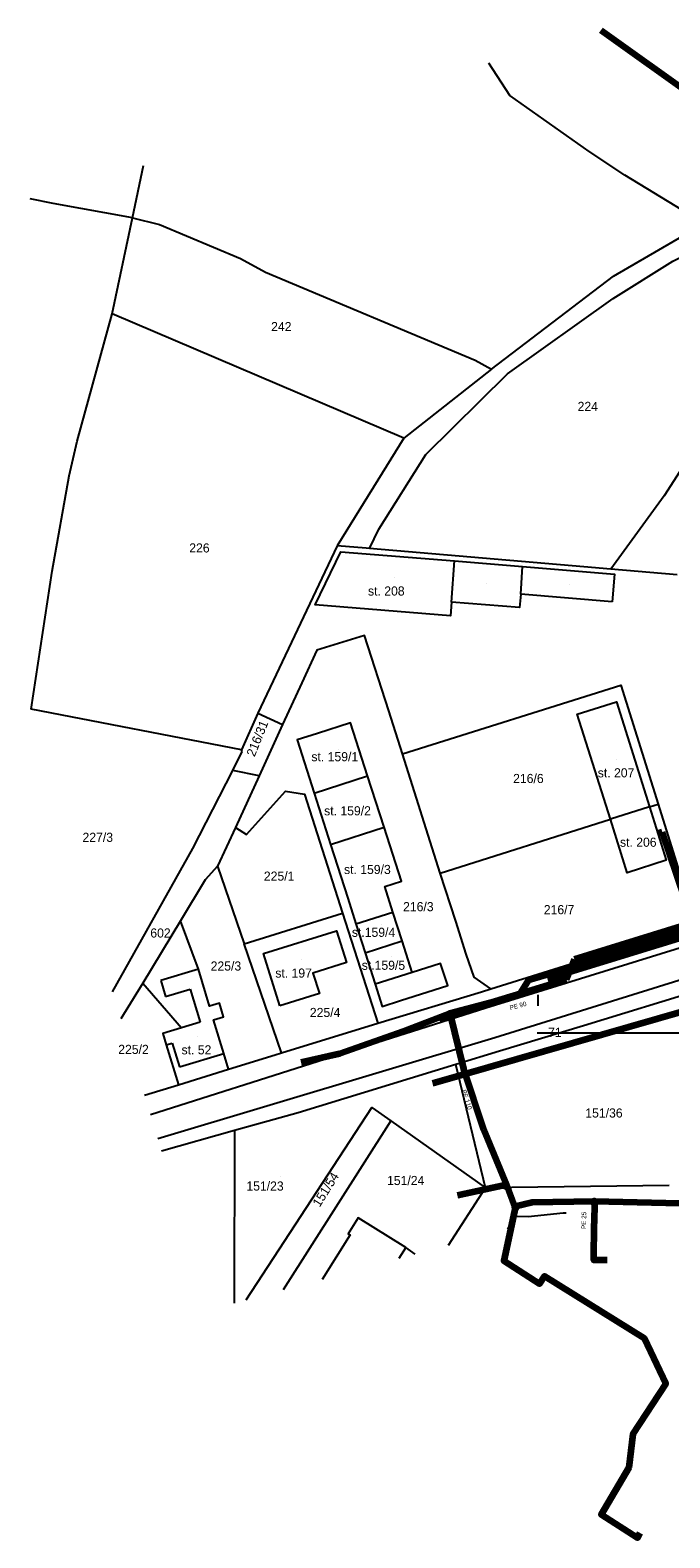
# Model space of a CAD drawing. Extents: x -740024 to -738426, y -1122140 to -1121743.
# Tile 1 of 256: x -740024 to -739884, y -1122140 to -1121809. Entities that reach past the tile are written whole.
import ezdxf

# ---------------------------------------------------------------- set-up
doc = ezdxf.new("R2010")
doc.units = 0
doc.header["$MEASUREMENT"] = 0
for name, color, linetype in [('G_BODOVE_POLE_B101', 7, 'Continuous'), ('G_BODOVE_POLE_T1016', 7, 'Continuous'), ('G_BUDOVY_B404', 7, 'Continuous'), ('G_DALSI_PRVKY_MAPY_B105', 7, 'Continuous'), ('G_DALSI_PRVKY_MAPY_B402', 7, 'Continuous'), ('G_DALSI_PRVKY_MAPY_L21800', 7, 'Continuous'), ('G_DALSI_PRVKY_MAPY_L60500', 7, 'Continuous'), ('G_HRANICE_PARCEL_L21900', 7, 'Continuous'), ('G_HRANICE_PARCEL_L21999', 7, 'Continuous'), ('G_PARCELY_KN_B304', 7, 'Continuous'), ('G_PARCELY_KN_T100018', 7, 'Continuous'), ('G_PARCELY_KN_T100028', 7, 'Continuous'), ('G_PARCELY_KN_T18', 7, 'Continuous'), ('Standard', 7, 'Continuous'), ('SÍTĚ NOVÉ', 7, 'Continuous'), ('čevak', 7, 'Continuous')]:
    doc.layers.add(name, color=color, linetype=linetype)
doc.styles.add('GENERATED_STYLE_1', font='txt')
doc.styles.add('GENERATED_STYLE_4', font='txt')

msp = doc.modelspace()

# ---------------------------------------------------------------- linework, layer by layer
at = {"layer": 'G_BODOVE_POLE_B101'}
msp.add_line((-739906.1822, -1122029.2056), (-739906.1821, -1122029.2056), dxfattribs=at)
at = {"layer": 'G_BUDOVY_B404'}
for p, q in [((-739944.3822, -1121929.3456), (-739944.3821, -1121929.3456)), ((-739956.7522, -1121967.0356), (-739956.7521, -1121967.0356)), ((-739895.6122, -1121969.2056), (-739895.6121, -1121969.2056)), ((-739954.0322, -1121978.4656), (-739954.0321, -1121978.4656)), ((-739890.3122, -1121986.6256), (-739890.3121, -1121986.6256)), ((-739949.7622, -1121991.6356), (-739949.7621, -1121991.6356)), ((-739947.3022, -1122005.3856), (-739947.3021, -1122005.3856)), ((-739964.8522, -1122013.1656), (-739964.8521, -1122013.1656)), ((-739945.1322, -1122012.3356), (-739945.1321, -1122012.3356)), ((-739987.5622, -1122030.0856), (-739987.5621, -1122030.0856))]:
    msp.add_line(p, q, dxfattribs=at)
at = {"layer": 'G_DALSI_PRVKY_MAPY_B105'}
for p, q in [((-739956.9822, -1121922.3356), (-739956.9821, -1121922.3356)), ((-739949.8922, -1121922.9356), (-739949.8921, -1121922.9356)), ((-739902.8622, -1121926.9556), (-739902.8621, -1121926.9556)), ((-739961.3922, -1121945.2556), (-739961.3921, -1121945.2556)), ((-739964.7522, -1121952.4056), (-739964.7521, -1121952.4056)), ((-739974.3822, -1121959.0556), (-739974.3821, -1121959.0556)), ((-739979.2522, -1121984.1556), (-739979.2521, -1121984.1556)), ((-739976.8422, -1121985.6356), (-739976.8421, -1121985.6356)), ((-739983.1922, -1121992.6056), (-739983.1921, -1121992.6056)), ((-739955.7722, -1122002.9056), (-739955.7721, -1122002.9056)), ((-739977.3722, -1122009.6556), (-739977.3721, -1122009.6556)), ((-739969.1922, -1122033.5756), (-739969.1921, -1122033.5756))]:
    msp.add_line(p, q, dxfattribs=at)
at = {"layer": 'G_DALSI_PRVKY_MAPY_B402'}
for p, q in [((-739924.2622, -1121930.6756), (-739924.2621, -1121930.6756)), ((-739906.0422, -1121930.8656), (-739906.0421, -1121930.8656))]:
    msp.add_line(p, q, dxfattribs=at)
at = {"layer": 'G_DALSI_PRVKY_MAPY_L21800', "flags": 128}
for points in [[(-739931.8922, -1121934.6856), (-739931.2422, -1121925.6656)], [(-739916.7122, -1121932.9656), (-739916.3022, -1121926.8956)], [(-739750.9074, -1121976.8268), (-739922.4222, -1122030.2956)], [(-739924.3422, -1122023.7256), (-739816.3022, -1121990.1856)], [(-739987.4022, -1122015.2256), (-739995.6322, -1122017.6956)], [(-739995.6322, -1122017.6956), (-739994.5822, -1122021.2156)], [(-739940.5122, -1122015.9156), (-739948.6322, -1122018.5056)], [(-739994.5822, -1122021.2156), (-739989.2222, -1122019.6056)], [(-739989.2222, -1122019.6056), (-739987.0422, -1122026.8456)], [(-739997.9124, -1122047.1288), (-739924.3422, -1122023.7256)], [(-739987.0422, -1122026.8456), (-739991.0722, -1122028.0556)], [(-739922.4222, -1122030.2956), (-739996.2848, -1122052.4184)], [(-739994.4722, -1122031.8356), (-739993.1322, -1122031.4256)], [(-739993.1322, -1122031.4256), (-739991.5722, -1122036.6356)], [(-739991.5722, -1122036.6356), (-739981.8522, -1122033.7156)], [(-739941.9422, -1122076.2956), (-739943.458, -1122078.7044)]]:
    msp.add_lwpolyline(points, dxfattribs=at)
at = {"layer": 'G_DALSI_PRVKY_MAPY_L60500', "color": 1, "lineweight": 200, "flags": 128}
msp.add_lwpolyline([(-739899.1672, -1121809.216), (-739856.2422, -1121839.8456)], dxfattribs=at)
at = {"layer": 'G_HRANICE_PARCEL_L21900', "flags": 128}
for points in [[(-739956.9822, -1121922.3356), (-739974.3822, -1121959.0556)], [(-739949.8922, -1121922.9356), (-739950.6022, -1121922.8756), (-739956.9822, -1121922.3356)], [(-739896.9822, -1121927.4556), (-739902.8622, -1121926.9556), (-739949.8922, -1121922.9356)], [(-739882.4122, -1121928.7056), (-739896.9822, -1121927.4556)], [(-739942.6722, -1121967.9556), (-739945.6722, -1121958.5456), (-739950.9522, -1121941.9856), (-739961.3922, -1121945.2556), (-739964.7522, -1121952.4056), (-739968.9222, -1121961.5456)], [(-739942.6722, -1121967.9556), (-739894.7422, -1121952.9456), (-739886.5922, -1121979.0056)], [(-739977.9122, -1121967.1156), (-740024.1122, -1121958.2056)], [(-739897.0422, -1121982.3256), (-739904.3522, -1121959.2756), (-739895.7022, -1121956.5556), (-739888.4722, -1121979.5956)], [(-739974.3822, -1121959.0556), (-739968.9222, -1121961.5456)], [(-739968.9222, -1121961.5456), (-739974.0522, -1121972.7756)], [(-739950.2822, -1121972.8356), (-739954.0222, -1121961.1556), (-739961.3122, -1121963.4856), (-739965.7622, -1121964.9156), (-739962.0222, -1121976.6056)], [(-739979.8422, -1121971.6556), (-739977.8022, -1121967.4256)], [(-739977.8022, -1121967.4256), (-739977.9122, -1121967.1156)], [(-739934.3522, -1121994.1856), (-739942.6722, -1121967.9556)], [(-739974.0522, -1121972.7756), (-739979.8422, -1121971.6556)], [(-739974.0522, -1121972.7756), (-739979.2522, -1121984.1556)], [(-739962.0222, -1121976.6056), (-739950.2822, -1121972.8356)], [(-739946.6822, -1121984.0556), (-739950.2822, -1121972.8356)], [(-739976.8422, -1121985.6356), (-739968.2722, -1121976.1656), (-739964.1022, -1121976.8156), (-739955.7722, -1122002.9056)], [(-739962.0222, -1121976.6056), (-739958.4322, -1121987.8356)], [(-739888.4722, -1121979.5956), (-739884.7922, -1121991.3056), (-739893.3722, -1121994.0856), (-739897.0422, -1121982.3256)], [(-739888.4722, -1121979.5956), (-739897.0422, -1121982.3256)], [(-739888.4722, -1121979.5956), (-739886.5922, -1121979.0056)], [(-739886.5922, -1121979.0056), (-739878.3122, -1122005.4856)], [(-739979.2522, -1121984.1556), (-739983.1922, -1121992.6056)], [(-739979.2522, -1121984.1556), (-739976.8422, -1121985.6356)], [(-739958.4322, -1121987.8356), (-739946.6822, -1121984.0556)], [(-739944.7422, -1122002.6856), (-739946.5322, -1121997.0856), (-739942.8922, -1121995.8856), (-739946.6822, -1121984.0556)], [(-739934.3522, -1121994.1856), (-739897.0422, -1121982.3256)], [(-739958.4322, -1121987.8356), (-739954.6522, -1121999.6656), (-739952.8522, -1122005.2856)], [(-739983.1922, -1121992.6056), (-739985.9022, -1121995.5856), (-739991.3122, -1122004.5756)], [(-739983.1922, -1121992.6056), (-739977.3722, -1122009.6556)], [(-739923.2322, -1122019.5256), (-739926.9322, -1122016.9556), (-739928.6422, -1122011.8856), (-739930.9722, -1122004.6556), (-739934.3522, -1121994.1856)], [(-739991.3122, -1122004.5756), (-739999.5622, -1122018.2856)], [(-739980.7922, -1122037.1656), (-739981.8522, -1122033.7156), (-739984.0722, -1122026.3156), (-739981.9222, -1122025.6756), (-739982.7622, -1122022.6956), (-739984.9622, -1122023.3556), (-739987.4022, -1122015.2256), (-739991.3122, -1122004.5756)], [(-739977.3722, -1122009.6556), (-739955.7722, -1122002.9056)], [(-739955.7722, -1122002.9056), (-739948.0622, -1122027.0356)], [(-739952.8522, -1122005.2856), (-739944.7422, -1122002.6856)], [(-739942.7122, -1122009.0256), (-739944.7422, -1122002.6856)], [(-739952.8522, -1122005.2856), (-739950.8322, -1122011.6256)], [(-739923.2322, -1122019.5256), (-739878.3122, -1122005.4856)], [(-739969.1922, -1122033.5756), (-739977.3722, -1122009.6556)], [(-739950.8322, -1122011.6256), (-739948.6322, -1122018.5056), (-739947.0722, -1122023.3856), (-739943.0922, -1122022.1156), (-739932.7322, -1122018.8056), (-739934.3022, -1122013.9456), (-739940.5122, -1122015.9156), (-739942.7122, -1122009.0256)], [(-739950.8322, -1122011.6256), (-739942.7122, -1122009.0256)], [(-739999.5622, -1122018.2856), (-740004.3846, -1122026.094)], [(-739999.5622, -1122018.2856), (-739991.0722, -1122028.0556), (-739995.2322, -1122029.3056), (-739994.4722, -1122031.8356), (-739991.7522, -1122040.5756)], [(-739948.0622, -1122027.0356), (-739925.3322, -1122020.1856), (-739923.2322, -1122019.5256)], [(-739876.6922, -1122019.6056), (-739902.9722, -1122027.6256), (-739921.3722, -1122033.2356), (-739930.9322, -1122036.1556)], [(-739969.1922, -1122033.5756), (-739948.0622, -1122027.0356)], [(-739980.7922, -1122037.1656), (-739970.5822, -1122034.0056), (-739969.1922, -1122033.5756)], [(-739991.7522, -1122040.5756), (-739980.7922, -1122037.1656)], [(-739930.9322, -1122036.1556), (-739965.5222, -1122046.6956), (-739979.4722, -1122050.6156)], [(-739999.2258, -1122042.8603), (-739991.7522, -1122040.5756)], [(-739976.8934, -1122087.7535), (-739949.3522, -1122045.5356), (-739945.1922, -1122048.4856)], [(-739979.4722, -1122050.6156), (-739995.4585, -1122055.1038)], [(-739945.1922, -1122048.4856), (-739924.4422, -1122063.2156)], [(-739932.5529, -1122075.753), (-739924.4422, -1122063.2156)], [(-739884.1494, -1122062.653), (-739924.4422, -1122063.2156)], [(-739939.8609, -1122077.7309), (-739941.9422, -1122076.2956), (-739952.3522, -1122069.7456), (-739954.5522, -1122073.2556), (-739954.1322, -1122073.5256), (-739960.2871, -1122083.2591)], [(-739906.7637, -1122068.7734), (-739907.3822, -1122068.7656), (-739915.0922, -1122069.5256), (-739917.7722, -1122069.4556), (-739917.9622, -1122069.7456), (-739919.62, -1122072.2529)]]:
    msp.add_lwpolyline(points, dxfattribs=at)
for points in [[(-739896.6422, -1121934.6356), (-739916.7122, -1121932.9656), (-739916.9822, -1121935.8756), (-739931.8922, -1121934.6856), (-739932.1422, -1121937.6956), (-739961.7822, -1121935.2856), (-739956.1922, -1121923.6256), (-739931.2422, -1121925.6656), (-739916.3022, -1121926.8956), (-739896.1622, -1121928.5456)], [(-739969.5322, -1122023.2656), (-739973.0922, -1122011.7756), (-739957.0922, -1122006.7756), (-739954.8922, -1122013.7756), (-739962.3022, -1122016.0656), (-739960.8722, -1122020.5756)]]:
    msp.add_lwpolyline(points, close=True, dxfattribs=at)
at = {"layer": 'G_HRANICE_PARCEL_L21999', "flags": 128}
for points in [[(-739876.4822, -1121851.6456), (-739893.8622, -1121840.9956), (-739901.6922, -1121835.8656), (-739919.1322, -1121823.5556), (-739923.7149, -1121816.4801)], [(-740001.8222, -1121850.3756), (-739999.4044, -1121838.8781)], [(-740001.8222, -1121850.3756), (-740019.2422, -1121847.2556), (-740024.2963, -1121846.244)], [(-740006.3122, -1121871.4356), (-740001.8222, -1121850.3756)], [(-740001.8222, -1121850.3756), (-739995.9322, -1121851.8356), (-739978.1422, -1121859.3256), (-739972.6522, -1121862.3156), (-739926.7122, -1121881.6156), (-739923.1522, -1121883.6056)], [(-739949.8922, -1121922.9356), (-739947.8622, -1121918.6656), (-739937.5222, -1121902.2756), (-739919.5922, -1121884.6456), (-739896.4622, -1121868.1156), (-739883.3422, -1121859.9256), (-739867.6522, -1121851.8156)], [(-739923.1522, -1121883.6056), (-739896.3622, -1121863.1556), (-739876.4822, -1121851.6456)], [(-739853.2022, -1121862.8956), (-739870.8322, -1121889.0256), (-739885.2322, -1121911.3856), (-739896.9822, -1121927.4556)], [(-740024.1122, -1121958.2056), (-740019.4922, -1121927.8956), (-740015.7322, -1121906.9556), (-740013.9522, -1121899.3656), (-740006.3122, -1121871.4356)], [(-739942.3822, -1121898.7556), (-740006.3122, -1121871.4356)], [(-739923.1522, -1121883.6056), (-739942.3822, -1121898.7556)], [(-739942.3822, -1121898.7556), (-739956.9822, -1121922.3356)], [(-739974.3822, -1121959.0556), (-739977.9122, -1121967.1156)], [(-740006.2073, -1122020.1702), (-739988.6422, -1121988.7256), (-739979.8422, -1121971.6556)], [(-739924.4422, -1122063.2156), (-739930.9322, -1122036.1556)], [(-739979.4722, -1122050.6156), (-739979.5914, -1122088.4836)], [(-739945.1922, -1122048.4856), (-739968.8423, -1122085.5745)]]:
    msp.add_lwpolyline(points, dxfattribs=at)
at = {"layer": 'G_PARCELY_KN_B304'}
for p, q in [((-739970.3022, -1121993.6356), (-739970.3021, -1121993.6356)), ((-739982.3322, -1122013.7656), (-739982.3321, -1122013.7656)), ((-739960.0122, -1122024.1256), (-739960.0121, -1122024.1256)), ((-740001.4322, -1122031.8256), (-740001.4321, -1122031.8256)), ((-739969.3922, -1122060.7256), (-739969.3921, -1122060.7256))]:
    msp.add_line(p, q, dxfattribs=at)
at = {"layer": 'Standard', "color": 1, "lineweight": 200}
msp.add_line((-739850.2603, -1121998.6719), (-739910.8503, -1122017.3633), dxfattribs=at)
at = {"layer": 'SÍTĚ NOVÉ', "color": 1, "lineweight": 200}
for p, q in [((-739904.9338, -1122012.9901), (-739762.5496, -1121969.1704)), ((-739935.9876, -1122040.2438), (-739797.0472, -1122000.2836)), ((-739906.6557, -1122017.4433), (-739904.9338, -1122012.9901)), ((-739934.6219, -1122025.9935), (-739906.6557, -1122017.4433))]:
    msp.add_line(p, q, dxfattribs=at)
at = {"layer": 'SÍTĚ NOVÉ'}
for p, q in [((-739912.9822, -1122020.8583), (-739912.9822, -1122023.2426)), ((-739913.1147, -1122029.1865), (-739702.9822, -1122029.1865))]:
    msp.add_line(p, q, dxfattribs=at)
at = {"layer": 'čevak', "color": 1, "lineweight": 200}
for q in [(-739886.6322, -1121985.4506), (-739879.1822, -1122004.3956)]:
    msp.add_line((-739885.7222, -1121985.1856), q, dxfattribs=at)
at = {"layer": 'čevak', "color": 1, "lineweight": 200, "flags": 128}
for points in [[(-739836.2322, -1121993.6856), (-739840.9222, -1121995.0656), (-739871.9122, -1122004.1256), (-739877.5122, -1122006.2356), (-739877.7722, -1122006.3356), (-739897.4022, -1122012.4556), (-739914.9822, -1122017.6256), (-739917.0822, -1122020.8956), (-739932.2722, -1122024.9556)], [(-739932.2722, -1122024.9556), (-739942.3422, -1122028.7956), (-739956.4622, -1122033.7956), (-739964.8722, -1122035.6656)], [(-739932.2722, -1122024.9556), (-739932.2122, -1122025.1356)], [(-739932.2122, -1122025.1356), (-739929.2422, -1122037.0956), (-739924.8922, -1122050.3356), (-739919.8022, -1122062.5256), (-739918.1122, -1122067.2756), (-739917.8822, -1122067.1856), (-739914.2322, -1122066.3156), (-739900.5522, -1122066.1256), (-739875.5622, -1122066.6556)], [(-739919.8022, -1122062.5256), (-739920.0922, -1122062.6056), (-739930.6022, -1122064.8556)], [(-739917.8222, -1122067.2856), (-739920.4222, -1122079.2256), (-739912.6122, -1122084.2356), (-739911.4922, -1122082.5556), (-739889.6722, -1122096.1856), (-739884.9022, -1122106.1656), (-739892.1522, -1122117.2356), (-739893.0322, -1122124.5356), (-739899.0422, -1122134.8456), (-739891.0922, -1122139.9656), (-739890.5322, -1122138.8456)], [(-739917.8822, -1122067.1856), (-739917.8222, -1122067.2856)], [(-739900.5522, -1122066.1256), (-739900.5622, -1122066.2856), (-739900.6222, -1122070.9756)], [(-739897.7822, -1122079.0656), (-739900.6522, -1122079.0156), (-739900.6222, -1122070.9756)]]:
    msp.add_lwpolyline(points, dxfattribs=at)
at = {"layer": 'čevak', "color": 1, "lineweight": 200}
for centre in [(-739932.2122, -1122025.1356), (-739920.0922, -1122062.6056), (-739917.8222, -1122067.2856), (-739900.5622, -1122066.2856)]:
    msp.add_circle(centre, 0.25, dxfattribs=at)

# ---------------------------------------------------------------- texts
at = {"layer": 'G_BODOVE_POLE_T1016', "insert": (-739910.7176, -1122029.0653), "char_height": 2, "attachment_point": 4, "style": 'GENERATED_STYLE_1'}
msp.add_mtext('{71}', dxfattribs=at)
at = {"layer": 'G_PARCELY_KN_T100018', "char_height": 2, "attachment_point": 4, "style": 'GENERATED_STYLE_1'}
for s, insert in [('{242}', (-739971.4487, -1121874.2453)), ('{151/23}', (-739976.8804, -1122062.8024))]:
    msp.add_mtext(s, dxfattribs=dict(at, insert=insert))
at = {"layer": 'G_PARCELY_KN_T100028', "char_height": 2, "attachment_point": 4, "style": 'GENERATED_STYLE_1'}
for s, insert in [('{st. 208}', (-739950.2065, -1121932.2617)), ('{st. 159/1}', (-739962.6191, -1121968.6171)), ('{st. 207}', (-739899.8165, -1121972.1517)), ('{st. 159/2}', (-739959.8291, -1121980.4871)), ('{st. 206}', (-739894.9463, -1121987.3721)), ('{st. 159/3}', (-739955.4691, -1121993.3578)), ('{st.159/4}', (-739953.7467, -1122007.1369)), ('{st. 197}', (-739970.5365, -1122016.0817)), ('{st.159/5}', (-739951.5767, -1122014.3669)), ('{st. 52}', (-739991.0976, -1122032.9217))]:
    msp.add_mtext(s, dxfattribs=dict(at, insert=insert))
at = {"layer": 'G_PARCELY_KN_T18', "char_height": 2, "attachment_point": 7, "style": 'GENERATED_STYLE_1'}
for s, insert in [('{224}', (-739904.235, -1121892.7569)), ('{226}', (-739989.405, -1121923.8298)), ('{216/6}', (-739918.375, -1121974.4098)), ('{227/3}', (-740012.815, -1121987.3112)), ('{225/1}', (-739973.0416, -1121995.8298)), ('{216/3}', (-739942.51, -1122002.5277)), ('{216/7}', (-739911.645, -1122003.1798)), ('{602}', (-739997.946, -1122008.2998)), ('{225/3}', (-739984.7116, -1122015.5512)), ('{225/4}', (-739962.955, -1122025.7398)), ('{225/2}', (-740004.9816, -1122033.8398)), ('{151/36}', (-739902.5479, -1122047.7912)), ('{151/24}', (-739946.0279, -1122062.5998))]:
    msp.add_mtext(s, dxfattribs=dict(at, insert=insert))
for s, insert, rotation in [('{216/31}', (-739975.0503, -1121968.7655), 68), ('{151/54}', (-739960.7805, -1122067.5594), 58)]:
    msp.add_mtext(s, dxfattribs=dict(at, insert=insert, rotation=rotation))
at = {"layer": 'čevak', "color": 1, "lineweight": 60, "char_height": 1, "attachment_point": 7, "style": 'GENERATED_STYLE_4'}
for s, insert, rotation in [('{PE 90}', (-739918.979, -1122024.2156), 14.964), ('{PE 110}', (-739929.6997, -1122041.8425), 288.188), ('{PE 25}', (-739902.375, -1122072.2146), 89.267)]:
    msp.add_mtext(s, dxfattribs=dict(at, insert=insert, rotation=rotation))

doc.saveas('drawing.dxf')
